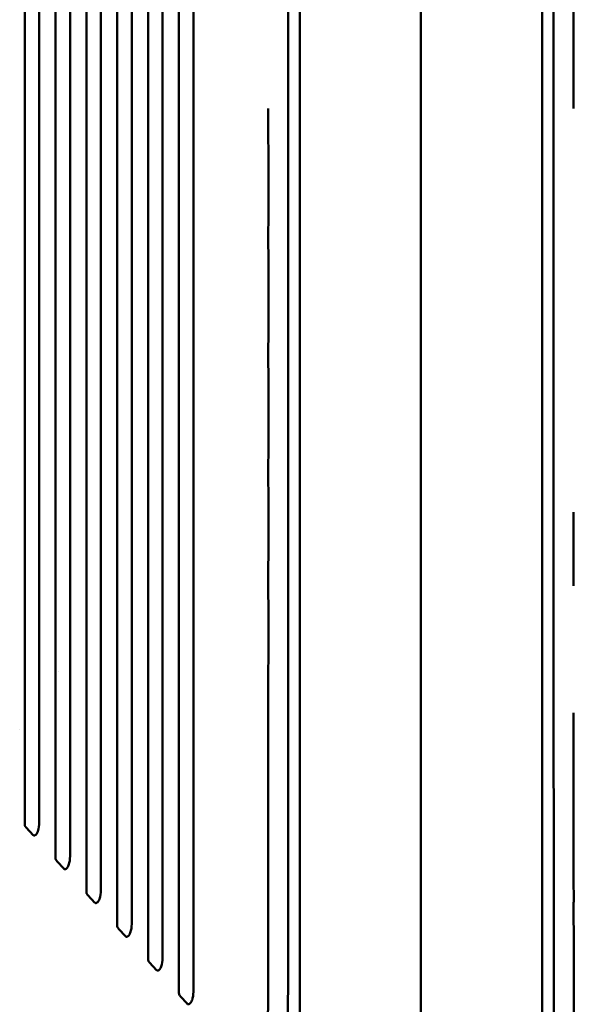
# Model space of a CAD drawing. Header units: millimetres. Extents: x 0 to 4878, y -120 to 1682.
# Tile 205 of 213: x 1354 to 1421, y 1088 to 1206. Entities that reach past the tile are written whole.
import ezdxf

# ---------------------------------------------------------------- set-up
doc = ezdxf.new("R2010")
doc.units = ezdxf.units.MM
doc.header["$LTSCALE"] = 2
doc.layers.add('Sichtbar (ISO)', color=7, linetype='Continuous', lineweight=50)

msp = doc.modelspace()

# ---------------------------------------------------------------- linework, layer by layer
at = {"layer": 'Sichtbar (ISO)'}
for p, q in [((1358.2876, 1127.63), (1358.2876, 1127.6299)), ((1353.5807, 1120.6968), (1353.5807, 1120.6968))]:
    msp.add_line(p, q, dxfattribs=at)
for points, knots in [([(1401.987, 1195.5136), (1401.987, 1203.7773), (1401.9864, 1211.6044), (1401.9869, 1219.0894), (1401.987, 1220.8289), (1401.9872, 1222.5494), (1401.9874, 1224.2514), (1401.9879, 1229.8733), (1401.9886, 1235.2934), (1401.9876, 1240.4996), (1401.9868, 1244.7562), (1401.9848, 1248.8714), (1401.9842, 1252.8878), (1401.9839, 1255.2712), (1401.984, 1257.6198), (1401.9851, 1259.9435), (1401.9863, 1262.3777), (1401.9886, 1264.7842), (1401.9905, 1267.1958), (1401.9936, 1270.9654), (1401.9957, 1274.7475), (1401.9914, 1278.6681), (1401.9904, 1279.6113), (1401.9889, 1280.5624), (1401.9873, 1281.5193), (1401.9794, 1286.2444), (1401.9668, 1291.1138), (1401.9715, 1295.8377), (1401.9723, 1296.6785), (1401.9737, 1297.5148), (1401.9757, 1298.3461), (1401.9857, 1302.4527), (1402.0039, 1306.2443), (1402.0078, 1310.1675), (1402.01, 1312.4043), (1402.0075, 1314.6885), (1401.9988, 1316.859), (1401.9982, 1317.0109), (1401.9977, 1317.1625), (1401.9972, 1317.3136), (1401.9934, 1318.4067), (1401.9919, 1319.4747), (1401.9903, 1320.5368), (1401.9887, 1321.5545), (1401.9868, 1322.5668), (1401.9859, 1323.6033), (1401.9842, 1325.5876), (1401.9862, 1327.6635), (1401.9891, 1329.7846), (1401.9915, 1331.5286), (1401.9946, 1333.3029), (1401.9952, 1335.0795)], [0, 0, 0, 0, 0.14285714, 0.14285714, 0.14285714, 0.17605656, 0.17605656, 0.17605656, 0.28571429, 0.28571429, 0.28571429, 0.37536841, 0.37536841, 0.37536841, 0.42857143, 0.42857143, 0.42857143, 0.48430749, 0.48430749, 0.48430749, 0.57142857, 0.57142857, 0.57142857, 0.59238667, 0.59238667, 0.59238667, 0.69586735, 0.69586735, 0.69586735, 0.71428571, 0.71428571, 0.71428571, 0.80526972, 0.80526972, 0.80526972, 0.85714286, 0.85714286, 0.85714286, 0.86077332, 0.86077332, 0.86077332, 0.88703608, 0.88703608, 0.88703608, 0.91220176, 0.91220176, 0.91220176, 0.96038291, 0.96038291, 0.96038291, 1, 1, 1, 1]), ([(1420.3976, 1195.5136), (1420.3972, 1196.8952), (1420.3962, 1199.6262), (1420.3957, 1203.6328), (1420.3917, 1207.5302), (1420.4009, 1211.3954), (1420.3903, 1214.9469), (1420.3939, 1218.4645), (1420.3903, 1221.9298), (1420.4015, 1225.143), (1420.3904, 1228.9274), (1420.3943, 1232.4283), (1420.3907, 1235.8995), (1420.4021, 1239.1885), (1420.3911, 1242.6598), (1420.3952, 1245.9322), (1420.3917, 1249.2045), (1420.4033, 1252.0728), (1420.3926, 1255.9631), (1420.397, 1259.3917), (1420.394, 1262.7999), (1420.4061, 1265.9238), (1420.3958, 1269.3947), (1420.4007, 1272.5906), (1420.3981, 1275.6206), (1420.4111, 1278.6927), (1420.4009, 1280.8888), (1420.4063, 1283.2011), (1420.404, 1285.3273), (1420.4174, 1287.4981), (1420.4073, 1289.1063), (1420.4129, 1290.7773), (1420.4108, 1292.3539), (1420.4246, 1293.8478), (1420.4148, 1295.378), (1420.421, 1296.7751), (1420.4196, 1298.2702), (1420.4332, 1299.1182), (1420.4275, 1302.0776), (1420.4375, 1304.1674), (1420.44, 1306.1921), (1420.4605, 1307.9958), (1420.4551, 1309.4787), (1420.4675, 1310.8055), (1420.473, 1312.0792), (1420.4925, 1312.7926), (1420.5045, 1314.9399), (1420.5323, 1316.0807), (1420.5613, 1317.0976), (1420.5905, 1317.4914), (1420.6876, 1318.9639), (1420.831, 1320.0397), (1421.0032, 1321.2326), (1421.2436, 1322.3311), (1421.3357, 1322.774)], [0, 0, 0, 0, 0.006756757, 0.013513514, 0.02027027, 0.027027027, 0.033783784, 0.040540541, 0.047297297, 0.054054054, 0.060810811, 0.067567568, 0.074324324, 0.081081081, 0.087837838, 0.094594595, 0.101351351, 0.108108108, 0.114864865, 0.121621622, 0.128378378, 0.135135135, 0.141891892, 0.148648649, 0.155405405, 0.162162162, 0.168918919, 0.175675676, 0.182432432, 0.189189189, 0.195945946, 0.202702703, 0.209459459, 0.216216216, 0.222972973, 0.22972973, 0.236486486, 0.243243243, 0.25, 0.256756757, 0.263513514, 0.27027027, 0.277027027, 0.283783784, 0.290540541, 0.297297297, 0.304054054, 0.310810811, 0.317567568, 0.324324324, 0.331081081, 0.337837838, 0.344594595, 0.350574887, 0.350574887, 0.350574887, 0.350574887]), ([(1385.8966, 1314.5513), (1385.9151, 1313.0165), (1385.9229, 1311.0404), (1385.9366, 1307.3369), (1385.9457, 1304.4407), (1385.9568, 1299.3704), (1385.9601, 1296.707), (1385.9673, 1289.8468), (1385.9704, 1285.8051), (1385.9745, 1277.6347), (1385.9758, 1274.33), (1385.9782, 1266.7289), (1385.9793, 1262.1864), (1385.9836, 1239.707), (1385.9845, 1220.4588), (1385.9868, 1195.5136)], [-15.66025603, -15.66025603, -15.66025603, -15.66025603, -15.01640041, -15.01640041, -13.83744144, -13.83744144, -12.69670584, -12.69670584, -10.56874587, -10.56874587, -9.23539532, -9.23539532, -7.48371484, -7.48371484, -0.00010175, -0.00010175, -0.00010175, -0.00010175]), ([(1418.0774, 1314.5513), (1418.0572, 1312.8747), (1418.0491, 1310.5319), (1418.0346, 1306.475), (1418.0256, 1303.7086), (1418.0142, 1297.3515), (1418.0104, 1293.4469), (1418.0066, 1289.2927), (1418.005, 1287.3175), (1418.0018, 1282.396), (1418.0004, 1279.4692), (1417.9983, 1274.5068), (1417.9975, 1272.1587), (1417.9905, 1249.1202), (1417.9904, 1229.5394), (1417.9872, 1195.5136)], [0.00000115, 0.00000115, 0.00000115, 0.00000115, 0.5030009, 0.5030009, 1.59020494, 1.59020494, 2.46874899, 2.46874899, 3.33125188, 3.33125188, 4.40527335, 4.40527335, 5.37121733, 5.37121733, 13.75787295, 13.75787295, 13.75787295, 13.75787295]), ([(1387.3655, 1310.9287), (1387.3655, 1310.1834), (1387.3654, 1309.4733), (1387.3654, 1307.9605), (1387.3654, 1307.2088), (1387.3654, 1304.9641), (1387.3654, 1303.4885), (1387.3653, 1299.0235), (1387.3653, 1296.7838), (1387.3653, 1290.9722), (1387.3653, 1288.986), (1387.3653, 1284.8479), (1387.3653, 1284.6596), (1387.3653, 1270.2788), (1387.3653, 1257.9329), (1387.3653, 1236.5119), (1387.3653, 1212.8804), (1387.3654, 1195.5136)], [0.00000058, 0.00000058, 0.00000058, 0.00000058, 0.22359833, 0.22359833, 0.44271077, 0.44271077, 0.88084064, 0.88084064, 1.7183472, 1.7183472, 2.15782703, 2.15782703, 2.6204481, 2.6204481, 8.09677505, 8.09677505, 66.75732397, 66.75732397, 66.75732397, 66.75732397]), ([(1416.6086, 1195.5136), (1416.6087, 1212.0048), (1416.6087, 1234.0007), (1416.6087, 1257.1191), (1416.6087, 1262.1418), (1416.6087, 1278.3153), (1416.6087, 1284.116), (1416.6087, 1290.7785), (1416.6087, 1292.6621), (1416.6087, 1297.2624), (1416.6087, 1299.9941), (1416.6086, 1304.1211), (1416.6086, 1305.4761), (1416.6086, 1307.5291), (1416.6086, 1308.2158), (1416.6085, 1309.5981), (1416.6085, 1310.2546), (1416.6085, 1310.9287)], [-7.013475, -7.013475, -7.013475, -7.013475, -4.30037384, -4.30037384, -3.62422287, -3.62422287, -2.10607084, -2.10607084, -1.57454463, -1.57454463, -0.79751891, -0.79751891, -0.40062061, -0.40062061, -0.20222472, -0.20222472, -0.00000058, -0.00000058, -0.00000058, -0.00000058]), ([(1372.797, 1195.5136), (1372.797, 1198.853), (1372.797, 1230.181), (1372.797, 1275.5403), (1372.7967, 1295.1651), (1372.797, 1302.1174)], [-3.16065324, -3.16065324, -3.16065324, -3.16065324, -2.08596269, -2.08596269, -0.000001, -0.000001, -0.000001, -0.000001]), ([(1374.537, 1195.5136), (1374.537, 1198.923), (1374.537, 1230.6356), (1374.537, 1250.3204), (1374.5397, 1291.1527), (1374.5374, 1301.6473)], [0.000001, 0.000001, 0.000001, 0.000001, 1.02281288, 1.02281288, 1.2569035, 1.2569035, 1.2569035, 1.2569035]), ([(1369.0789, 1195.5136), (1369.0789, 1199.2957), (1369.0789, 1235.1384), (1369.0789, 1285.484), (1369.0787, 1293.7325), (1369.0789, 1298.0663)], [-1.97004377, -1.97004377, -1.97004377, -1.97004377, -1.3007026, -1.3007026, -0.000001, -0.000001, -0.000001, -0.000001]), ([(1370.8195, 1297.5841), (1370.8219, 1289.4113), (1370.8188, 1263.1317), (1370.819, 1232.3051), (1370.8189, 1213.9094), (1370.8189, 1195.5136)], [-9.24798033, -9.24798033, -9.24798033, -9.24798033, -5.5187242, -5.5187242, -0.000001, -0.000001, -0.000001, -0.000001]), ([(1365.3562, 1294.0106), (1365.3561, 1289.7324), (1365.3562, 1281.7725), (1365.3562, 1233.4103), (1365.3562, 1199.1121), (1365.3562, 1195.5136)], [0.000001, 0.000001, 0.000001, 0.000001, 1.28476186, 1.28476186, 1.92467844, 1.92467844, 1.92467844, 1.92467844]), ([(1367.0962, 1195.5136), (1367.0962, 1212.9732), (1367.0962, 1230.4327), (1367.0962, 1272.0261), (1367.0987, 1287.512), (1367.0968, 1293.5124)], [0.000001, 0.000001, 0.000001, 0.000001, 5.23786763, 5.23786763, 12.47800459, 12.47800459, 12.47800459, 12.47800459]), ([(1361.6381, 1289.9602), (1361.6381, 1287.4484), (1361.6379, 1283.8102), (1361.6382, 1262.5105), (1361.6381, 1254.1181), (1361.6381, 1230.6818), (1361.6381, 1213.0977), (1361.6381, 1195.5136)], [0.000001, 0.000001, 0.000001, 0.000001, 0.7551832, 0.7551832, 1.08501302, 1.08501302, 2.07604466, 2.07604466, 2.07604466, 2.07604466]), ([(1363.3781, 1195.5136), (1363.3781, 1212.2654), (1363.3781, 1229.0171), (1363.3781, 1271.749), (1363.3799, 1284.2595), (1363.3786, 1289.4422)], [0.000001, 0.000001, 0.000001, 0.000001, 5.02552964, 5.02552964, 12.81956162, 12.81956162, 12.81956162, 12.81956162]), ([(1357.9154, 1285.9052), (1357.9155, 1284.5924), (1357.9154, 1283.2467), (1357.9155, 1277.0593), (1357.9154, 1267.5688), (1357.9154, 1229.8076), (1357.9154, 1212.6606), (1357.9154, 1195.5136)], [0.000001, 0.000001, 0.000001, 0.000001, 0.39553905, 0.39553905, 1.60273607, 1.60273607, 2.60688701, 2.60688701, 2.60688701, 2.60688701]), ([(1359.6554, 1195.5136), (1359.6554, 1211.6798), (1359.6554, 1227.846), (1359.6554, 1271.319), (1359.6564, 1280.9822), (1359.6557, 1285.3626)], [0.000001, 0.000001, 0.000001, 0.000001, 4.84986495, 4.84986495, 13.04188101, 13.04188101, 13.04188101, 13.04188101]), ([(1354.1973, 1281.8558), (1354.1975, 1280.5201), (1354.1978, 1279.2993), (1354.1965, 1274.1527), (1354.1973, 1267.3774), (1354.1973, 1229.975), (1354.1973, 1212.7443), (1354.1973, 1195.5136)], [0.000001, 0.000001, 0.000001, 0.000001, 0.40394024, 0.40394024, 1.49961811, 1.49961811, 2.43554787, 2.43554787, 2.43554787, 2.43554787]), ([(1355.9373, 1195.5136), (1355.9373, 1211.4132), (1355.9373, 1227.3128), (1355.9373, 1270.0451), (1355.9374, 1277.5765), (1355.9371, 1281.2849)], [0.000001, 0.000001, 0.000001, 0.000001, 4.76987194, 4.76987194, 12.81971415, 12.81971415, 12.81971415, 12.81971415]), ([(1354.1973, 1195.5136), (1354.1973, 1177.5129), (1354.1973, 1159.5122), (1354.1973, 1124.6669), (1354.1963, 1117.0458), (1354.1978, 1111.6951), (1354.1975, 1110.487), (1354.1973, 1109.171)], [-2.80747407, -2.80747407, -2.80747407, -2.80747407, -1.56274736, -1.56274736, -0.39795639, -0.39795639, -0.000001, -0.000001, -0.000001, -0.000001]), ([(1355.9371, 1109.7405), (1355.9374, 1113.5012), (1355.9373, 1121.177), (1355.9373, 1164.5611), (1355.9373, 1180.0374), (1355.9373, 1195.5136)], [-13.0152411, -13.0152411, -13.0152411, -13.0152411, -4.64287728, -4.64287728, -0.000001, -0.000001, -0.000001, -0.000001]), ([(1357.9154, 1195.5136), (1357.9154, 1177.0232), (1357.9154, 1158.5327), (1357.9154, 1121.7789), (1357.9156, 1113.5017), (1357.9149, 1107.9157), (1357.9155, 1106.4893), (1357.9154, 1105.1064)], [-3.25788779, -3.25788779, -3.25788779, -3.25788779, -1.82850508, -1.82850508, -0.41667581, -0.41667581, -0.000001, -0.000001, -0.000001, -0.000001]), ([(1359.6554, 1105.6481), (1359.6557, 1110.0329), (1359.6554, 1119.6968), (1359.6554, 1163.1799), (1359.6554, 1179.3467), (1359.6554, 1195.5136)], [-13.04492812, -13.04492812, -13.04492812, -13.04492812, -4.85005919, -4.85005919, -0.000001, -0.000001, -0.000001, -0.000001]), ([(1361.6381, 1195.5136), (1361.6381, 1177.2963), (1361.6381, 1159.0789), (1361.6381, 1135.3206), (1361.6382, 1127.2818), (1361.6379, 1107.0733), (1361.6381, 1103.5144), (1361.6381, 1101.0363)], [-2.1611655, -2.1611655, -2.1611655, -2.1611655, -1.07534364, -1.07534364, -0.74508005, -0.74508005, -0.000001, -0.000001, -0.000001, -0.000001]), ([(1363.3784, 1101.5536), (1363.3794, 1106.7463), (1363.3781, 1119.3407), (1363.3781, 1162.1463), (1363.3781, 1178.83), (1363.3781, 1195.5136)], [-12.84170386, -12.84170386, -12.84170386, -12.84170386, -5.00509186, -5.00509186, -0.000001, -0.000001, -0.000001, -0.000001]), ([(1365.3562, 1195.5136), (1365.3562, 1177.4533), (1365.3562, 1159.3929), (1365.3562, 1109.1659), (1365.356, 1101.2416), (1365.3562, 1096.9708)], [-2.00268337, -2.00268337, -2.00268337, -2.00268337, -1.28257009, -1.28257009, -0.000001, -0.000001, -0.000001, -0.000001]), ([(1367.0967, 1097.4678), (1367.098, 1103.3185), (1367.0962, 1118.2425), (1367.0962, 1159.5533), (1367.0962, 1177.5334), (1367.0962, 1195.5136)], [-12.39324142, -12.39324142, -12.39324142, -12.39324142, -5.39404912, -5.39404912, -0.000001, -0.000001, -0.000001, -0.000001]), ([(1369.0789, 1195.5136), (1369.0789, 1177.0227), (1369.0789, 1158.5318), (1369.0789, 1105.8352), (1369.0787, 1097.3197), (1369.0789, 1092.8998)], [-2.04366665, -2.04366665, -2.04366665, -2.04366665, -1.32655609, -1.32655609, -0.000001, -0.000001, -0.000001, -0.000001]), ([(1370.8189, 1195.5136), (1370.8189, 1176.7757), (1370.819, 1158.0378), (1370.8188, 1127.1243), (1370.8214, 1101.3906), (1370.8194, 1093.3805)], [0.000001, 0.000001, 0.000001, 0.000001, 5.62137621, 5.62137621, 9.27405819, 9.27405819, 9.27405819, 9.27405819]), ([(1372.797, 1088.8337), (1372.7967, 1095.4537), (1372.7971, 1113.5098), (1372.7969, 1156.8501), (1372.797, 1191.8975), (1372.797, 1195.5136)], [0.000001, 0.000001, 0.000001, 0.000001, 1.98626401, 1.98626401, 3.10070357, 3.10070357, 3.10070357, 3.10070357]), ([(1374.5373, 1089.3024), (1374.5387, 1098.81), (1374.537, 1134.0648), (1374.537, 1156.6792), (1374.537, 1176.0964), (1374.537, 1195.5136)], [-6.78434804, -6.78434804, -6.78434804, -6.78434804, -5.82515503, -5.82515503, -0.000001, -0.000001, -0.000001, -0.000001]), ([(1383.5764, 1195.5136), (1383.5768, 1194.132), (1383.5778, 1191.401), (1383.5783, 1187.3944), (1383.5823, 1183.497), (1383.5731, 1179.6318), (1383.5837, 1176.0803), (1383.5801, 1172.5627), (1383.5837, 1169.0974), (1383.5725, 1165.8842), (1383.5836, 1162.0998), (1383.5797, 1158.5989), (1383.5833, 1155.1277), (1383.5719, 1151.8387), (1383.5829, 1148.3674), (1383.5789, 1145.095), (1383.5823, 1141.8228), (1383.5707, 1138.9544), (1383.5814, 1135.0641), (1383.577, 1131.6355), (1383.58, 1128.2273), (1383.5679, 1125.1034), (1383.5782, 1121.6326), (1383.5733, 1118.4367), (1383.5759, 1115.4066), (1383.5629, 1112.3346), (1383.5731, 1110.1384), (1383.5677, 1107.8261), (1383.57, 1105.7), (1383.5566, 1103.5291), (1383.5667, 1101.9209), (1383.5611, 1100.2499), (1383.5632, 1098.6734), (1383.5495, 1097.1794), (1383.5592, 1095.6492), (1383.553, 1094.2521), (1383.5544, 1092.7571), (1383.5408, 1091.909), (1383.5465, 1088.9496), (1383.5365, 1086.8598), (1383.534, 1084.8351), (1383.5135, 1083.0314), (1383.5189, 1081.5485), (1383.5065, 1080.2217), (1383.501, 1078.948), (1383.4815, 1078.2346), (1383.4696, 1076.0873), (1383.4417, 1074.9465), (1383.4127, 1073.9296), (1383.3835, 1073.5358), (1383.2864, 1072.0633), (1383.143, 1070.9875), (1382.9674, 1069.7711), (1382.7158, 1068.6296), (1382.6209, 1068.1689)], [0, 0, 0, 0, 0.006756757, 0.013513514, 0.02027027, 0.027027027, 0.033783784, 0.040540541, 0.047297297, 0.054054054, 0.060810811, 0.067567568, 0.074324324, 0.081081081, 0.087837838, 0.094594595, 0.101351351, 0.108108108, 0.114864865, 0.121621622, 0.128378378, 0.135135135, 0.141891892, 0.148648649, 0.155405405, 0.162162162, 0.168918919, 0.175675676, 0.182432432, 0.189189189, 0.195945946, 0.202702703, 0.209459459, 0.216216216, 0.222972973, 0.22972973, 0.236486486, 0.243243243, 0.25, 0.256756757, 0.263513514, 0.27027027, 0.277027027, 0.283783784, 0.290540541, 0.297297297, 0.304054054, 0.310810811, 0.317567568, 0.324324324, 0.331081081, 0.337837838, 0.344594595, 0.350958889, 0.350958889, 0.350958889, 0.350958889]), ([(1385.8966, 1076.4759), (1385.9168, 1078.1525), (1385.9249, 1080.4953), (1385.9394, 1084.5522), (1385.9484, 1087.3186), (1385.9598, 1093.6758), (1385.9636, 1097.5803), (1385.9674, 1101.7345), (1385.969, 1103.7097), (1385.9722, 1108.6313), (1385.9736, 1111.558), (1385.9757, 1116.5205), (1385.9765, 1118.8685), (1385.9835, 1141.9071), (1385.9836, 1161.4878), (1385.9868, 1195.5136)], [0.00000115, 0.00000115, 0.00000115, 0.00000115, 0.50300094, 0.50300094, 1.5902052, 1.5902052, 2.46874932, 2.46874932, 3.33125233, 3.33125233, 4.40527391, 4.40527391, 5.37121786, 5.37121786, 13.75787303, 13.75787303, 13.75787303, 13.75787303]), ([(1387.3654, 1195.5136), (1387.3653, 1179.0225), (1387.3653, 1157.0265), (1387.3653, 1133.9081), (1387.3653, 1128.8854), (1387.3653, 1112.7119), (1387.3653, 1106.9112), (1387.3653, 1100.2487), (1387.3653, 1098.3651), (1387.3653, 1093.7648), (1387.3654, 1091.0331), (1387.3654, 1086.9061), (1387.3654, 1085.5511), (1387.3654, 1083.4981), (1387.3654, 1082.8114), (1387.3655, 1081.4291), (1387.3655, 1080.7726), (1387.3655, 1080.0985)], [-7.01349577, -7.01349577, -7.01349577, -7.01349577, -4.30038105, -4.30038105, -3.62422751, -3.62422751, -2.10606968, -2.10606968, -1.57454315, -1.57454315, -0.79751832, -0.79751832, -0.40062032, -0.40062032, -0.20222456, -0.20222456, -0.00000058, -0.00000058, -0.00000058, -0.00000058]), ([(1401.9788, 1055.9481), (1401.9805, 1057.7441), (1401.9811, 1059.5125), (1401.9821, 1061.2415), (1401.9832, 1063.3676), (1401.9846, 1065.434), (1401.9868, 1067.424), (1401.9879, 1068.4547), (1401.9892, 1069.4654), (1401.9892, 1070.4904), (1401.9892, 1071.0778), (1401.9887, 1071.6699), (1401.9882, 1072.2714), (1401.9878, 1072.7496), (1401.9873, 1073.2294), (1401.9868, 1073.7138), (1401.9844, 1076.059), (1401.983, 1078.493), (1401.9802, 1080.8601), (1401.9771, 1083.4495), (1401.9724, 1085.9727), (1401.9676, 1088.6313), (1401.9637, 1090.8009), (1401.9656, 1092.9837), (1401.9695, 1095.1895), (1401.9757, 1098.6681), (1401.9868, 1102.2047), (1401.9869, 1105.7486), (1401.9869, 1107.0003), (1401.987, 1108.2551), (1401.987, 1109.5079), (1401.987, 1114.0513), (1401.9865, 1118.5672), (1401.9841, 1122.8475), (1401.9839, 1123.1768), (1401.9837, 1123.5047), (1401.9836, 1123.8314), (1401.9815, 1128.684), (1401.9846, 1133.2644), (1401.9857, 1138.1394), (1401.9858, 1138.378), (1401.9859, 1138.6173), (1401.9859, 1138.8573), (1401.9869, 1144.3329), (1401.9869, 1150.2102), (1401.987, 1156.2751), (1401.987, 1159.7099), (1401.987, 1163.2063), (1401.987, 1166.7758), (1401.9869, 1169.5092), (1401.9869, 1172.2853), (1401.9869, 1175.113), (1401.9868, 1181.6335), (1401.9869, 1188.4219), (1401.987, 1195.5136)], [0, 0, 0, 0, 0.0386834, 0.0386834, 0.0386834, 0.08624787, 0.08624787, 0.08624787, 0.11088208, 0.11088208, 0.11088208, 0.125, 0.125, 0.125, 0.13622177, 0.13622177, 0.13622177, 0.19055895, 0.19055895, 0.19055895, 0.25, 0.25, 0.25, 0.29850606, 0.29850606, 0.29850606, 0.375, 0.375, 0.375, 0.40201679, 0.40201679, 0.40201679, 0.5, 0.5, 0.5, 0.50753895, 0.50753895, 0.50753895, 0.6195203, 0.6195203, 0.6195203, 0.625, 0.625, 0.625, 0.75, 0.75, 0.75, 0.82079114, 0.82079114, 0.82079114, 0.875, 0.875, 0.875, 1, 1, 1, 1]), ([(1416.6085, 1080.0985), (1416.6085, 1080.8438), (1416.6086, 1081.5539), (1416.6086, 1083.0668), (1416.6086, 1083.8184), (1416.6087, 1086.0631), (1416.6086, 1087.5387), (1416.6087, 1092.0038), (1416.6087, 1094.2434), (1416.6087, 1100.055), (1416.6087, 1102.0412), (1416.6087, 1106.1793), (1416.6087, 1106.3676), (1416.6087, 1120.7485), (1416.6087, 1133.0943), (1416.6087, 1154.5153), (1416.6087, 1178.1469), (1416.6086, 1195.5136)], [0.00000058, 0.00000058, 0.00000058, 0.00000058, 0.22359833, 0.22359833, 0.44271077, 0.44271077, 0.88084064, 0.88084064, 1.7183472, 1.7183472, 2.15782703, 2.15782703, 2.62044806, 2.62044806, 8.0967745, 8.0967745, 66.75732043, 66.75732043, 66.75732043, 66.75732043]), ([(1418.0774, 1076.4759), (1418.0589, 1078.0107), (1418.0511, 1079.9868), (1418.0374, 1083.6903), (1418.0283, 1086.5865), (1418.0172, 1091.6569), (1418.014, 1094.3202), (1418.0067, 1101.1804), (1418.0036, 1105.2221), (1417.9995, 1113.3925), (1417.9982, 1116.6972), (1417.9958, 1124.2984), (1417.9947, 1128.8408), (1417.9904, 1151.3202), (1417.9895, 1170.5684), (1417.9872, 1195.5136)], [-15.66025287, -15.66025287, -15.66025287, -15.66025287, -15.01639738, -15.01639738, -13.83743865, -13.83743865, -12.69670327, -12.69670327, -10.56874372, -10.56874372, -9.23539344, -9.23539344, -7.48371332, -7.48371332, -0.00010175, -0.00010175, -0.00010175, -0.00010175]), ([(1420.3997, 1137.9512), (1420.3997, 1137.9525), (1420.3997, 1137.9538), (1420.3997, 1137.9551), (1420.3996, 1138.6426), (1420.3935, 1139.3759), (1420.3914, 1140.1074), (1420.3893, 1140.8388), (1420.3912, 1141.5682), (1420.3911, 1142.308), (1420.3911, 1142.5126), (1420.3909, 1142.718), (1420.3907, 1142.9241), (1420.3902, 1143.4634), (1420.3895, 1144.008), (1420.3909, 1144.5576), (1420.3928, 1145.3172), (1420.3988, 1146.0864), (1420.3987, 1146.8567)], [0.9038370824, 0.9038370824, 0.9038370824, 0.9038370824, 0.9038461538, 0.9038461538, 0.9038461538, 0.9086538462, 0.9086538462, 0.9086538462, 0.9134615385, 0.9134615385, 0.9134615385, 0.9147909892, 0.9147909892, 0.9147909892, 0.9182692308, 0.9182692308, 0.9182692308, 0.9230769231, 0.9230769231, 0.9230769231, 0.9230769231]), ([(1420.4057, 1115.5991), (1420.4057, 1115.7438), (1420.4051, 1115.894), (1420.4043, 1116.048), (1420.4022, 1116.4477), (1420.3985, 1116.8731), (1420.3968, 1117.2936), (1420.3945, 1117.8763), (1420.3964, 1118.4497), (1420.3961, 1119.0346), (1420.396, 1119.4696), (1420.3947, 1119.911), (1420.3948, 1120.358), (1420.3948, 1120.5121), (1420.395, 1120.6668), (1420.3955, 1120.8221), (1420.3973, 1121.4283), (1420.4032, 1122.0444), (1420.403, 1122.6569)], [0.8461555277, 0.8461555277, 0.8461555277, 0.8461555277, 0.8474922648, 0.8474922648, 0.8474922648, 0.8509615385, 0.8509615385, 0.8509615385, 0.8557692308, 0.8557692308, 0.8557692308, 0.8593448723, 0.8593448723, 0.8593448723, 0.8605769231, 0.8605769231, 0.8605769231, 0.8653846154, 0.8653846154, 0.8653846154, 0.8653846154]), ([(1420.4087, 1110.0779), (1420.4084, 1110.488), (1420.402, 1110.9526), (1420.3997, 1111.4083), (1420.3984, 1111.6546), (1420.3984, 1111.8982), (1420.3986, 1112.1428), (1420.3987, 1112.3511), (1420.399, 1112.56), (1420.3989, 1112.7718), (1420.3987, 1113.2326), (1420.3964, 1113.707), (1420.3982, 1114.1685), (1420.4, 1114.6299), (1420.406, 1115.0783), (1420.4057, 1115.5986), (1420.4057, 1115.5987), (1420.4057, 1115.5989), (1420.4057, 1115.5991)], [0.8269248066, 0.8269248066, 0.8269248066, 0.8269248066, 0.8317307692, 0.8317307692, 0.8317307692, 0.8343277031, 0.8343277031, 0.8343277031, 0.8365384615, 0.8365384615, 0.8365384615, 0.8413461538, 0.8413461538, 0.8413461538, 0.8461538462, 0.8461538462, 0.8461538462, 0.8461555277, 0.8461555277, 0.8461555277, 0.8461555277]), ([(1420.4117, 1105.7034), (1420.4117, 1105.7035), (1420.4117, 1105.7036), (1420.4117, 1105.7037), (1420.4114, 1106.1059), (1420.405, 1106.4199), (1420.4027, 1106.7617), (1420.4004, 1107.1034), (1420.4022, 1107.4727), (1420.4019, 1107.8421), (1420.4017, 1108.0937), (1420.4016, 1108.3448), (1420.4017, 1108.595), (1420.4018, 1108.7122), (1420.4019, 1108.8291), (1420.4022, 1108.9458), (1420.403, 1109.3117), (1420.4089, 1109.6673), (1420.4087, 1110.0775), (1420.4087, 1110.0776), (1420.4087, 1110.0778), (1420.4087, 1110.0779)], [0.8076911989, 0.8076911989, 0.8076911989, 0.8076911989, 0.8076923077, 0.8076923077, 0.8076923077, 0.8125, 0.8125, 0.8125, 0.8173076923, 0.8173076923, 0.8173076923, 0.8205823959, 0.8205823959, 0.8205823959, 0.8221153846, 0.8221153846, 0.8221153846, 0.8269230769, 0.8269230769, 0.8269230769, 0.8269248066, 0.8269248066, 0.8269248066, 0.8269248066]), ([(1354.2855, 1108.9074), (1354.2711, 1108.9228), (1354.2583, 1108.9404), (1354.236, 1108.9793), (1354.2268, 1109.0003), (1354.2118, 1109.0455), (1354.2063, 1109.0693), (1354.199, 1109.1192), (1354.1973, 1109.1452), (1354.1973, 1109.171)], [0.0000193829, 0.0000193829, 0.0000193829, 0.0000193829, 0.0070145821, 0.0070145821, 0.0140765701, 0.0140765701, 0.0214121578, 0.0214121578, 0.0292091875, 0.0292091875, 0.0292091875, 0.0292091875]), ([(1354.2855, 1108.9074), (1354.4344, 1108.7449), (1354.5831, 1108.5822), (1354.8805, 1108.2568), (1355.0291, 1108.0941), (1355.1778, 1107.9313)], [-0.145721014, -0.145721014, -0.145721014, -0.145721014, -0.072868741, -0.072868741, -0.000051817, -0.000051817, -0.000051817, -0.000051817]), ([(1355.178, 1107.931), (1355.196, 1107.9109), (1355.2161, 1107.8947), (1355.2581, 1107.8713), (1355.2793, 1107.8638), (1355.3349, 1107.8547), (1355.3688, 1107.8586), (1355.4465, 1107.8839), (1355.4855, 1107.9108), (1355.5734, 1107.9852), (1355.6348, 1108.0621), (1355.7388, 1108.2623), (1355.8022, 1108.4109), (1355.9209, 1108.9792), (1355.937, 1109.346), (1355.9371, 1109.7405)], [-0.45131866, -0.45131866, -0.45131866, -0.45131866, -0.425526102, -0.425526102, -0.401318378, -0.401318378, -0.363657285, -0.363657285, -0.310636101, -0.310636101, -0.205671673, -0.205671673, -0.118509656, -0.118509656, -0.000001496, -0.000001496, -0.000001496, -0.000001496]), ([(1358.8933, 1103.8664), (1358.912, 1103.8456), (1358.9329, 1103.8288), (1358.9768, 1103.8049), (1358.9988, 1103.7975), (1359.0554, 1103.7892), (1359.0894, 1103.7934), (1359.167, 1103.8195), (1359.2057, 1103.8461), (1359.2896, 1103.9169), (1359.3511, 1103.9907), (1359.4565, 1104.1907), (1359.5193, 1104.3359), (1359.6387, 1104.8943), (1359.6553, 1105.2577), (1359.6554, 1105.6481)], [-0.458191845, -0.458191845, -0.458191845, -0.458191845, -0.4293888, -0.4293888, -0.402561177, -0.402561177, -0.362656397, -0.362656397, -0.307034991, -0.307034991, -0.202101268, -0.202101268, -0.117216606, -0.117216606, -0.000001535, -0.000001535, -0.000001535, -0.000001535]), ([(1420.4166, 1100.5331), (1420.4161, 1100.9318), (1420.4094, 1101.3471), (1420.407, 1101.7677), (1420.4057, 1101.9833), (1420.4055, 1102.2004), (1420.4056, 1102.4181), (1420.4056, 1102.6253), (1420.4059, 1102.833), (1420.4057, 1103.0409), (1420.4054, 1103.4673), (1420.4029, 1103.8941), (1420.4046, 1104.3527), (1420.4058, 1104.6888), (1420.4092, 1105.0419), (1420.4109, 1105.3648), (1420.4115, 1105.4825), (1420.4118, 1105.5961), (1420.4117, 1105.7034)], [0.7884641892, 0.7884641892, 0.7884641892, 0.7884641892, 0.7932692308, 0.7932692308, 0.7932692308, 0.795733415, 0.795733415, 0.795733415, 0.7980769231, 0.7980769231, 0.7980769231, 0.8028846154, 0.8028846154, 0.8028846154, 0.8064080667, 0.8064080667, 0.8064080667, 0.8076911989, 0.8076911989, 0.8076911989, 0.8076911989]), ([(1358.0036, 1104.8397), (1357.9892, 1104.8553), (1357.9764, 1104.8729), (1357.9541, 1104.9122), (1357.9448, 1104.9333), (1357.9217, 1105.0038), (1357.9154, 1105.0552), (1357.9154, 1105.1064)], [0.0000177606, 0.0000177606, 0.0000177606, 0.0000177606, 0.0070374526, 0.0070374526, 0.0141696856, 0.0141696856, 0.0295411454, 0.0295411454, 0.0295411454, 0.0295411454]), ([(1358.0036, 1104.8397), (1358.152, 1104.6777), (1358.3003, 1104.5155), (1358.5968, 1104.1912), (1358.745, 1104.0289), (1358.8931, 1103.8666)], [-0.145014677, -0.145014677, -0.145014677, -0.145014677, -0.072514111, -0.072514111, -0.000044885, -0.000044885, -0.000044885, -0.000044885]), ([(1361.7265, 1100.7669), (1361.712, 1100.7826), (1361.6992, 1100.8003), (1361.6768, 1100.8398), (1361.6676, 1100.8612), (1361.6444, 1100.9323), (1361.6381, 1100.9844), (1361.6381, 1101.0363)], [0.000015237, 0.000015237, 0.000015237, 0.000015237, 0.0070659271, 0.0070659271, 0.0142624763, 0.0142624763, 0.0298218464, 0.0298218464, 0.0298218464, 0.0298218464]), ([(1361.7265, 1100.7669), (1361.8746, 1100.6053), (1362.0225, 1100.4435), (1362.3182, 1100.1199), (1362.4661, 1099.958), (1362.6139, 1099.7961)], [-0.144464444, -0.144464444, -0.144464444, -0.144464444, -0.072237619, -0.072237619, -0.00003781, -0.00003781, -0.00003781, -0.00003781]), ([(1362.6141, 1099.796), (1362.6333, 1099.7746), (1362.6549, 1099.7574), (1362.7002, 1099.733), (1362.723, 1099.7255), (1362.7804, 1099.7178), (1362.8145, 1099.7223), (1362.896, 1099.7501), (1362.9354, 1099.7793), (1363.0112, 1099.843), (1363.0727, 1099.9142), (1363.1789, 1100.1132), (1363.2412, 1100.2553), (1363.3614, 1100.806), (1363.3783, 1101.1665), (1363.3784, 1101.5536)], [-0.432293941, -0.432293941, -0.432293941, -0.432293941, -0.408091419, -0.408091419, -0.38568435, -0.38568435, -0.353472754, -0.353472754, -0.305070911, -0.305070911, -0.199415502, -0.199415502, -0.11618476, -0.11618476, -0.000001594, -0.000001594, -0.000001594, -0.000001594]), ([(1420.4222, 1096.0937), (1420.4217, 1096.4244), (1420.4149, 1096.7895), (1420.4123, 1097.1523), (1420.412, 1097.1882), (1420.4118, 1097.2241), (1420.4116, 1097.26), (1420.41, 1097.5867), (1420.4113, 1097.9126), (1420.4109, 1098.2481), (1420.4104, 1098.6204), (1420.41, 1098.9959), (1420.4106, 1099.3736), (1420.4107, 1099.4902), (1420.4114, 1099.6072), (1420.4123, 1099.725), (1420.4141, 1099.9889), (1420.4168, 1100.2567), (1420.4166, 1100.5324), (1420.4166, 1100.5327), (1420.4166, 1100.5329), (1420.4166, 1100.5331)], [0.7692338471, 0.7692338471, 0.7692338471, 0.7692338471, 0.7740384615, 0.7740384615, 0.7740384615, 0.7745145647, 0.7745145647, 0.7745145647, 0.7788461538, 0.7788461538, 0.7788461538, 0.7836538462, 0.7836538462, 0.7836538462, 0.7851378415, 0.7851378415, 0.7851378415, 0.7884615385, 0.7884615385, 0.7884615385, 0.7884641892, 0.7884641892, 0.7884641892, 0.7884641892]), ([(1365.4449, 1096.699), (1365.4304, 1096.7148), (1365.4175, 1096.7326), (1365.395, 1096.7723), (1365.3858, 1096.7938), (1365.3625, 1096.8656), (1365.3562, 1096.9182), (1365.3562, 1096.9708)], [0.0000129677, 0.0000129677, 0.0000129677, 0.0000129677, 0.0070966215, 0.0070966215, 0.0143505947, 0.0143505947, 0.0300761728, 0.0300761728, 0.0300761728, 0.0300761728]), ([(1366.3307, 1095.7299), (1366.3504, 1095.7082), (1366.3726, 1095.6905), (1366.4191, 1095.6657), (1366.4425, 1095.6582), (1366.5006, 1095.6509), (1366.5347, 1095.6556), (1366.6162, 1095.6836), (1366.6554, 1095.7126), (1366.7285, 1095.7738), (1366.79, 1095.8428), (1366.8969, 1096.0412), (1366.9588, 1096.1808), (1367.0793, 1096.7252), (1367.0965, 1097.0835), (1367.0966, 1097.4678)], [-0.438590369, -0.438590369, -0.438590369, -0.438590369, -0.412257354, -0.412257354, -0.387991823, -0.387991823, -0.35401787, -0.35401787, -0.303384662, -0.303384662, -0.197195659, -0.197195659, -0.115323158, -0.115323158, -0.000001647, -0.000001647, -0.000001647, -0.000001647]), ([(1365.4449, 1096.699), (1365.5927, 1096.5376), (1365.7403, 1096.3761), (1366.0355, 1096.0532), (1366.183, 1095.8917), (1366.3306, 1095.7301)], [-0.144029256, -0.144029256, -0.144029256, -0.144029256, -0.07201921, -0.07201921, -0.000032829, -0.000032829, -0.000032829, -0.000032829]), ([(1420.4281, 1092.5507), (1420.4278, 1092.6957), (1420.4265, 1092.8177), (1420.425, 1092.9284), (1420.4227, 1093.0967), (1420.4196, 1093.2391), (1420.418, 1093.3976), (1420.4155, 1093.6605), (1420.4171, 1093.9675), (1420.4166, 1094.2686), (1420.4162, 1094.5137), (1420.4158, 1094.7578), (1420.416, 1095.0011), (1420.416, 1095.0566), (1420.4161, 1095.1121), (1420.4162, 1095.1675), (1420.4168, 1095.4659), (1420.4226, 1095.7622), (1420.4222, 1096.0931), (1420.4222, 1096.0933), (1420.4222, 1096.0935), (1420.4222, 1096.0937)], [0.750001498, 0.750001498, 0.750001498, 0.750001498, 0.7519091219, 0.7519091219, 0.7519091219, 0.7548076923, 0.7548076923, 0.7548076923, 0.7596153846, 0.7596153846, 0.7596153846, 0.7635297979, 0.7635297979, 0.7635297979, 0.7644230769, 0.7644230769, 0.7644230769, 0.7692307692, 0.7692307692, 0.7692307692, 0.7692338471, 0.7692338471, 0.7692338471, 0.7692338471]), ([(1370.0523, 1091.6584), (1370.0709, 1091.6379), (1370.0918, 1091.6209), (1370.1354, 1091.5962), (1370.1575, 1091.5882), (1370.2137, 1091.5784), (1370.2474, 1091.5813), (1370.3337, 1091.6067), (1370.377, 1091.6382), (1370.4398, 1091.6906), (1370.505, 1091.7539), (1370.6196, 1091.9647), (1370.681, 1092.1023), (1370.8018, 1092.6414), (1370.8191, 1092.9981), (1370.8193, 1093.3805)], [-0.522829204, -0.522829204, -0.522829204, -0.522829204, -0.484696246, -0.484696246, -0.449540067, -0.449540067, -0.398544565, -0.398544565, -0.314371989, -0.314371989, -0.195502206, -0.195502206, -0.114726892, -0.114726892, -0.000001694, -0.000001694, -0.000001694, -0.000001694]), ([(1369.1679, 1092.6259), (1369.1533, 1092.6418), (1369.1404, 1092.6597), (1369.1179, 1092.6996), (1369.1086, 1092.7213), (1369.0852, 1092.7936), (1369.0789, 1092.8467), (1369.0789, 1092.8998)], [0.000011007, 0.000011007, 0.000011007, 0.000011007, 0.0071250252, 0.0071250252, 0.0144283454, 0.0144283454, 0.0302977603, 0.0302977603, 0.0302977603, 0.0302977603]), ([(1370.0522, 1091.6585), (1369.9049, 1091.8198), (1369.7575, 1091.9811), (1369.4628, 1092.3036), (1369.3154, 1092.4648), (1369.1679, 1092.6259)], [0.000028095, 0.000028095, 0.000028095, 0.000028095, 0.071848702, 0.071848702, 0.143689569, 0.143689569, 0.143689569, 0.143689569]), ([(1420.4396, 1087.5905), (1420.4396, 1087.615), (1420.4395, 1087.6394), (1420.4394, 1087.6635), (1420.4376, 1088.0445), (1420.4309, 1088.3756), (1420.4279, 1088.7353), (1420.4265, 1088.9095), (1420.426, 1089.0903), (1420.4257, 1089.2743), (1420.4254, 1089.4948), (1420.4255, 1089.7197), (1420.425, 1089.9429), (1420.4242, 1090.295), (1420.4218, 1090.6428), (1420.4219, 1091.0246), (1420.422, 1091.0868), (1420.422, 1091.1498), (1420.4222, 1091.214), (1420.4234, 1091.6721), (1420.4287, 1092.1847), (1420.4281, 1092.5503), (1420.4281, 1092.5505), (1420.4281, 1092.5506), (1420.4281, 1092.5507)], [0.7307734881, 0.7307734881, 0.7307734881, 0.7307734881, 0.7310596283, 0.7310596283, 0.7310596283, 0.7355769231, 0.7355769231, 0.7355769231, 0.7377641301, 0.7377641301, 0.7377641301, 0.7403846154, 0.7403846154, 0.7403846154, 0.7445193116, 0.7445193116, 0.7445193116, 0.7451923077, 0.7451923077, 0.7451923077, 0.75, 0.75, 0.75, 0.750001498, 0.750001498, 0.750001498, 0.750001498]), ([(1372.8863, 1088.5581), (1372.8716, 1088.5741), (1372.8587, 1088.5921), (1372.8361, 1088.6322), (1372.8267, 1088.654), (1372.8033, 1088.7268), (1372.797, 1088.7802), (1372.797, 1088.8337)], [0.0000089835, 0.0000089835, 0.0000089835, 0.0000089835, 0.0071567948, 0.0071567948, 0.014508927, 0.014508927, 0.030488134, 0.030488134, 0.030488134, 0.030488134]), ([(1373.7695, 1087.5919), (1373.6224, 1087.753), (1373.4752, 1087.914), (1373.1808, 1088.2361), (1373.0336, 1088.3972), (1372.8863, 1088.5581)], [0.000023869, 0.000023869, 0.000023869, 0.000023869, 0.071713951, 0.071713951, 0.14342131, 0.14342131, 0.14342131, 0.14342131]), ([(1373.7696, 1087.5918), (1373.7883, 1087.5712), (1373.8091, 1087.5542), (1373.8529, 1087.5294), (1373.875, 1087.5212), (1373.9319, 1087.5111), (1373.9663, 1087.514), (1374.0533, 1087.5397), (1374.0964, 1087.571), (1374.1685, 1087.6311), (1374.23, 1087.6973), (1374.3379, 1087.8949), (1374.3989, 1088.0311), (1374.5196, 1088.5658), (1374.5371, 1088.9213), (1374.5373, 1089.3024)], [-0.448080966, -0.448080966, -0.448080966, -0.448080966, -0.420911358, -0.420911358, -0.39597405, -0.39597405, -0.359195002, -0.359195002, -0.299760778, -0.299760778, -0.194099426, -0.194099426, -0.114330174, -0.114330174, -0.000001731, -0.000001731, -0.000001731, -0.000001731]), ([(1420.4575, 1082.7916), (1420.4563, 1083.0426), (1420.4517, 1083.2967), (1420.4478, 1083.5579), (1420.4463, 1083.6593), (1420.4449, 1083.7617), (1420.4439, 1083.8655), (1420.4407, 1084.1715), (1420.4407, 1084.4887), (1420.4399, 1084.8172), (1420.4397, 1084.8877), (1420.4395, 1084.9588), (1420.4393, 1085.0303), (1420.4379, 1085.4057), (1420.4366, 1085.7884), (1420.4362, 1086.182), (1420.4361, 1086.213), (1420.4361, 1086.244), (1420.4361, 1086.2751), (1420.4358, 1086.7016), (1420.4408, 1087.1767), (1420.4397, 1087.5894), (1420.4396, 1087.5898), (1420.4396, 1087.5901), (1420.4396, 1087.5905)], [0.7115474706, 0.7115474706, 0.7115474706, 0.7115474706, 0.715004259, 0.715004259, 0.715004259, 0.7163461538, 0.7163461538, 0.7163461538, 0.7203040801, 0.7203040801, 0.7203040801, 0.7211538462, 0.7211538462, 0.7211538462, 0.7256111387, 0.7256111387, 0.7256111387, 0.7259615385, 0.7259615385, 0.7259615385, 0.7307692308, 0.7307692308, 0.7307692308, 0.7307734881, 0.7307734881, 0.7307734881, 0.7307734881])]:
    msp.add_open_spline(points, degree=3, knots=knots, dxfattribs=at)

doc.saveas('drawing.dxf')
